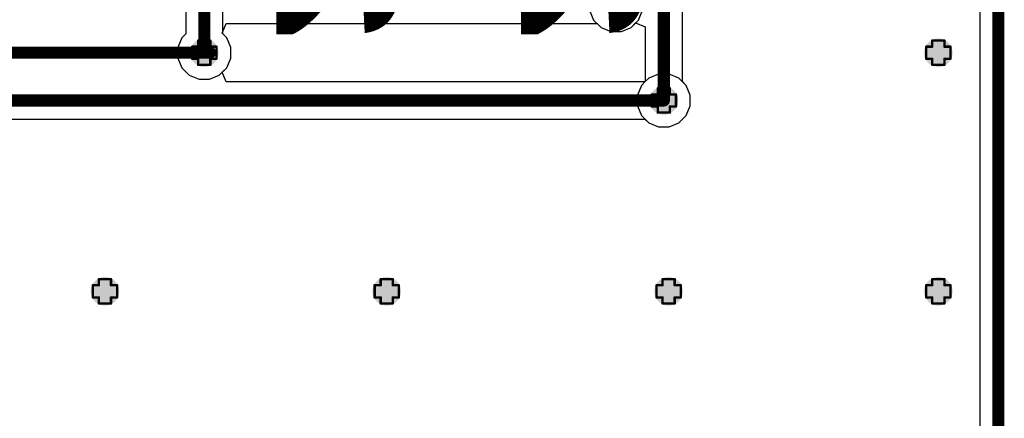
# Model space of a CAD drawing. Header units: inches. Extents: x -0.1 to 10.2, y 0 to 6.5.
# Tile 77 of 95: x 3.918 to 4.729, y 0.978 to 1.307. Entities that reach past the tile are written whole.
import ezdxf

# ---------------------------------------------------------------- set-up
doc = ezdxf.new("R2010")
doc.units = ezdxf.units.IN
doc.header["$MEASUREMENT"] = 0
for name, color, linetype in [('Board Outline', 216, 'Continuous'), ('Bottom Layer', 5, 'Continuous'), ('Bottom Overlay', 54, 'Continuous'), ('Drill Drawing', 1, 'Continuous'), ('Top Layer', 1, 'Continuous'), ('Via Holes', 16, 'Continuous')]:
    doc.layers.add(name, color=color, linetype=linetype)
doc.styles.add('Arial Black_Bold', font='txt', dxfattribs={"height": 0.2})

msp = doc.modelspace()

# ---------------------------------------------------------------- hatches: boundary and pattern name
at = {"layer": 'Bottom Layer'}
h = msp.add_hatch(color=5, dxfattribs=at)
edge = h.paths.add_edge_path()
edge.add_arc((4.07008, 1.27953), 0.01181, 0, 360)
h = msp.add_hatch(color=5, dxfattribs=at)
edge = h.paths.add_edge_path()
edge.add_arc((4.67504, 1.27953), 0.01181, 0, 360)
h = msp.add_hatch(color=5, dxfattribs=at)
edge = h.paths.add_edge_path()
edge.add_arc((4.44882, 1.24016), 0.01181, 0, 360)
h = msp.add_hatch(color=5, dxfattribs=at)
edge = h.paths.add_edge_path()
edge.add_arc((3.98819, 1.08268), 0.01181, 0, 360)
h = msp.add_hatch(color=5, dxfattribs=at)
edge = h.paths.add_edge_path()
edge.add_arc((4.22047, 1.08268), 0.01181, 0, 360)
h = msp.add_hatch(color=5, dxfattribs=at)
edge = h.paths.add_edge_path()
edge.add_arc((4.45276, 1.08268), 0.01181, 0, 360)
h = msp.add_hatch(color=5, dxfattribs=at)
edge = h.paths.add_edge_path()
edge.add_arc((4.67504, 1.08268), 0.01181, 0, 360)
at = {"layer": 'Top Layer'}
h = msp.add_hatch(color=1, dxfattribs=at)
edge = h.paths.add_edge_path()
edge.add_arc((4.07008, 1.27953), 0.01181, 0, 360)
h = msp.add_hatch(color=1, dxfattribs=at)
edge = h.paths.add_edge_path()
edge.add_arc((4.67504, 1.27953), 0.01181, 0, 360)
h = msp.add_hatch(color=1, dxfattribs=at)
edge = h.paths.add_edge_path()
edge.add_arc((4.44882, 1.24016), 0.01181, 0, 360)
h = msp.add_hatch(color=1, dxfattribs=at)
edge = h.paths.add_edge_path()
edge.add_arc((3.98819, 1.08268), 0.01181, 0, 360)
h = msp.add_hatch(color=1, dxfattribs=at)
edge = h.paths.add_edge_path()
edge.add_arc((4.22047, 1.08268), 0.01181, 0, 360)
h = msp.add_hatch(color=1, dxfattribs=at)
edge = h.paths.add_edge_path()
edge.add_arc((4.45276, 1.08268), 0.01181, 0, 360)
h = msp.add_hatch(color=1, dxfattribs=at)
edge = h.paths.add_edge_path()
edge.add_arc((4.67504, 1.08268), 0.01181, 0, 360)
at = {"layer": 'Via Holes'}
h = msp.add_hatch(color=7, dxfattribs=at)
edge = h.paths.add_edge_path()
edge.add_arc((4.07008, 1.27953), 0.00591, 0, 360)
h = msp.add_hatch(color=7, dxfattribs=at)
edge = h.paths.add_edge_path()
edge.add_arc((4.67504, 1.27953), 0.00591, 0, 360)
h = msp.add_hatch(color=7, dxfattribs=at)
edge = h.paths.add_edge_path()
edge.add_arc((4.44882, 1.24016), 0.00591, 0, 360)
h = msp.add_hatch(color=7, dxfattribs=at)
edge = h.paths.add_edge_path()
edge.add_arc((3.98819, 1.08268), 0.00591, 0, 360)
h = msp.add_hatch(color=7, dxfattribs=at)
edge = h.paths.add_edge_path()
edge.add_arc((4.22047, 1.08268), 0.00591, 0, 360)
h = msp.add_hatch(color=7, dxfattribs=at)
edge = h.paths.add_edge_path()
edge.add_arc((4.45276, 1.08268), 0.00591, 0, 360)
h = msp.add_hatch(color=7, dxfattribs=at)
edge = h.paths.add_edge_path()
edge.add_arc((4.67504, 1.08268), 0.00591, 0, 360)

# ---------------------------------------------------------------- linework, layer by layer
at = {"layer": 'Board Outline', "const_width": 0.01}
msp.add_lwpolyline([(4.72441, 0), (4.72441, 4.33071)], dxfattribs=at)
at = {"layer": 'Bottom Layer'}
for p, q in [((4.70912, 2.17292), (4.70912, 0.33465)), ((4.05478, 1.88583), (4.05478, 1.29508)), ((4.46411, 1.25571), (4.46411, 1.88583)), ((4.08537, 1.29508), (4.08537, 1.34018)), ((4.38764, 1.31456), (4.39096, 1.30654)), ((4.39096, 1.30654), (4.39709, 1.30041)), ((4.39709, 1.30041), (4.40511, 1.29709)), ((4.41379, 1.29709), (4.4218, 1.30041)), ((4.4218, 1.30041), (4.42552, 1.30413)), ((4.42552, 1.30413), (4.43352, 1.30081)), ((4.43352, 1.30081), (4.43352, 1.25571)), ((4.05159, 1.29188), (4.04827, 1.28387)), ((4.05478, 1.29508), (4.05159, 1.29188)), ((4.08857, 1.29188), (4.08537, 1.29508)), ((4.09189, 1.28387), (4.08857, 1.29188)), ((4.40511, 1.29709), (4.41379, 1.29709)), ((4.04827, 1.28387), (4.04827, 1.27519)), ((4.09189, 1.27519), (4.09189, 1.28387)), ((4.04827, 1.27519), (4.05159, 1.26717)), ((4.08857, 1.26717), (4.09189, 1.27519)), ((4.05159, 1.26717), (4.05772, 1.26104)), ((4.08243, 1.26104), (4.08857, 1.26717)), ((4.05772, 1.26104), (4.06574, 1.25772)), ((4.07442, 1.25772), (4.08243, 1.26104)), ((4.06574, 1.25772), (4.07442, 1.25772)), ((4.43033, 1.25251), (4.42701, 1.2445)), ((4.43352, 1.25571), (4.43033, 1.25251)), ((4.46731, 1.25251), (4.46411, 1.25571)), ((4.47063, 1.2445), (4.46731, 1.25251)), ((4.42701, 1.2445), (4.42701, 1.23582)), ((4.47063, 1.23582), (4.47063, 1.2445)), ((4.42701, 1.23582), (4.43033, 1.2278)), ((4.46731, 1.2278), (4.47063, 1.23582)), ((4.43033, 1.2278), (4.43646, 1.22167)), ((4.46117, 1.22167), (4.46731, 1.2278)), ((4.43646, 1.22167), (4.44448, 1.21835)), ((4.44448, 1.21835), (4.45316, 1.21835)), ((4.45316, 1.21835), (4.46117, 1.22167))]:
    msp.add_line(p, q, dxfattribs=at)
at = {"layer": 'Bottom Layer', "const_width": 0.01}
for points in [[(4.07008, 1.27953), (4.07008, 1.88583)], [(4.44882, 1.24016), (4.44882, 1.88583)]]:
    msp.add_lwpolyline(points, dxfattribs=at)
at = {"layer": 'Bottom Layer', "const_width": 0.005}
for points in [[(4.06758, 1.27953, 1), (4.07258, 1.27953, 1)], [(4.44632, 1.24016, 1), (4.45132, 1.24016, 1)]]:
    msp.add_lwpolyline(points, format="xyb", close=True, dxfattribs=at)
at = {"layer": 'Drill Drawing', "const_width": 0.002}
for points in [[(4.06508, 1.28453), (4.06508, 1.28953)], [(4.06508, 1.28953), (4.07508, 1.28953)], [(4.07508, 1.28453), (4.07508, 1.28953)], [(4.67004, 1.28453), (4.67004, 1.28953)], [(4.67004, 1.28953), (4.68004, 1.28953)], [(4.68004, 1.28453), (4.68004, 1.28953)], [(4.06008, 1.27453), (4.06008, 1.28453)], [(4.06008, 1.28453), (4.06508, 1.28453)], [(4.07508, 1.28453), (4.08008, 1.28453)], [(4.08008, 1.27453), (4.08008, 1.28453)], [(4.66504, 1.27453), (4.66504, 1.28453)], [(4.66504, 1.28453), (4.67004, 1.28453)], [(4.68004, 1.28453), (4.68504, 1.28453)], [(4.68504, 1.27453), (4.68504, 1.28453)], [(4.06008, 1.27453), (4.06508, 1.27453)], [(4.06508, 1.26953), (4.06508, 1.27453)], [(4.07508, 1.27453), (4.08008, 1.27453)], [(4.07508, 1.26953), (4.07508, 1.27453)], [(4.66504, 1.27453), (4.67004, 1.27453)], [(4.67004, 1.26953), (4.67004, 1.27453)], [(4.68004, 1.27453), (4.68504, 1.27453)], [(4.68004, 1.26953), (4.68004, 1.27453)], [(4.06508, 1.26953), (4.07508, 1.26953)], [(4.67004, 1.26953), (4.68004, 1.26953)], [(4.44382, 1.24516), (4.44382, 1.25016)], [(4.44382, 1.25016), (4.45382, 1.25016)], [(4.45382, 1.24516), (4.45382, 1.25016)], [(4.43882, 1.23516), (4.43882, 1.24516)], [(4.43882, 1.24516), (4.44382, 1.24516)], [(4.45382, 1.24516), (4.45882, 1.24516)], [(4.45882, 1.23516), (4.45882, 1.24516)], [(4.43882, 1.23516), (4.44382, 1.23516)], [(4.44382, 1.23016), (4.44382, 1.23516)], [(4.45382, 1.23516), (4.45882, 1.23516)], [(4.45382, 1.23016), (4.45382, 1.23516)], [(4.44382, 1.23016), (4.45382, 1.23016)], [(3.97819, 1.07768), (3.97819, 1.08768)], [(3.97819, 1.08768), (3.98319, 1.08768)], [(3.98319, 1.08768), (3.98319, 1.09268)], [(3.98319, 1.09268), (3.99319, 1.09268)], [(3.99319, 1.08768), (3.99319, 1.09268)], [(3.99319, 1.08768), (3.99819, 1.08768)], [(3.99819, 1.07768), (3.99819, 1.08768)], [(4.21047, 1.07768), (4.21047, 1.08768)], [(4.21047, 1.08768), (4.21547, 1.08768)], [(4.21547, 1.08768), (4.21547, 1.09268)], [(4.21547, 1.09268), (4.22547, 1.09268)], [(4.22547, 1.08768), (4.22547, 1.09268)], [(4.22547, 1.08768), (4.23047, 1.08768)], [(4.23047, 1.07768), (4.23047, 1.08768)], [(4.44276, 1.07768), (4.44276, 1.08768)], [(4.44276, 1.08768), (4.44776, 1.08768)], [(4.44776, 1.08768), (4.44776, 1.09268)], [(4.44776, 1.09268), (4.45776, 1.09268)], [(4.45776, 1.08768), (4.45776, 1.09268)], [(4.45776, 1.08768), (4.46276, 1.08768)], [(4.46276, 1.07768), (4.46276, 1.08768)], [(4.66504, 1.07768), (4.66504, 1.08768)], [(4.66504, 1.08768), (4.67004, 1.08768)], [(4.67004, 1.08768), (4.67004, 1.09268)], [(4.67004, 1.09268), (4.68004, 1.09268)], [(4.68004, 1.08768), (4.68004, 1.09268)], [(4.68004, 1.08768), (4.68504, 1.08768)], [(4.68504, 1.07768), (4.68504, 1.08768)], [(3.97819, 1.07768), (3.98319, 1.07768)], [(3.98319, 1.07268), (3.98319, 1.07768)], [(3.98319, 1.07268), (3.99319, 1.07268)], [(3.99319, 1.07768), (3.99819, 1.07768)], [(3.99319, 1.07268), (3.99319, 1.07768)], [(4.21047, 1.07768), (4.21547, 1.07768)], [(4.21547, 1.07268), (4.21547, 1.07768)], [(4.21547, 1.07268), (4.22547, 1.07268)], [(4.22547, 1.07768), (4.23047, 1.07768)], [(4.22547, 1.07268), (4.22547, 1.07768)], [(4.44276, 1.07768), (4.44776, 1.07768)], [(4.44776, 1.07268), (4.44776, 1.07768)], [(4.44776, 1.07268), (4.45776, 1.07268)], [(4.45776, 1.07768), (4.46276, 1.07768)], [(4.45776, 1.07268), (4.45776, 1.07768)], [(4.66504, 1.07768), (4.67004, 1.07768)], [(4.67004, 1.07268), (4.67004, 1.07768)], [(4.67004, 1.07268), (4.68004, 1.07268)], [(4.68004, 1.07768), (4.68504, 1.07768)], [(4.68004, 1.07268), (4.68004, 1.07768)]]:
    msp.add_lwpolyline(points, dxfattribs=at)
at = {"layer": 'Drill Drawing', "const_width": 0.001}
for points in [[(4.06458, 1.28953, 1), (4.06558, 1.28953, 1)], [(4.06458, 1.28953, 1), (4.06558, 1.28953, 1)], [(4.07458, 1.28953, 1), (4.07558, 1.28953, 1)], [(4.07458, 1.28953, 1), (4.07558, 1.28953, 1)], [(4.66954, 1.28953, 1), (4.67054, 1.28953, 1)], [(4.66954, 1.28953, 1), (4.67054, 1.28953, 1)], [(4.67954, 1.28953, 1), (4.68054, 1.28953, 1)], [(4.67954, 1.28953, 1), (4.68054, 1.28953, 1)], [(4.05958, 1.28453, 1), (4.06058, 1.28453, 1)], [(4.05958, 1.28453, 1), (4.06058, 1.28453, 1)], [(4.06458, 1.28453, 1), (4.06558, 1.28453, 1)], [(4.06458, 1.28453, 1), (4.06558, 1.28453, 1)], [(4.07458, 1.28453, 1), (4.07558, 1.28453, 1)], [(4.07458, 1.28453, 1), (4.07558, 1.28453, 1)], [(4.07958, 1.28453, 1), (4.08058, 1.28453, 1)], [(4.07958, 1.28453, 1), (4.08058, 1.28453, 1)], [(4.66454, 1.28453, 1), (4.66554, 1.28453, 1)], [(4.66454, 1.28453, 1), (4.66554, 1.28453, 1)], [(4.66954, 1.28453, 1), (4.67054, 1.28453, 1)], [(4.66954, 1.28453, 1), (4.67054, 1.28453, 1)], [(4.67954, 1.28453, 1), (4.68054, 1.28453, 1)], [(4.67954, 1.28453, 1), (4.68054, 1.28453, 1)], [(4.68454, 1.28453, 1), (4.68554, 1.28453, 1)], [(4.68454, 1.28453, 1), (4.68554, 1.28453, 1)], [(4.05958, 1.27453, 1), (4.06058, 1.27453, 1)], [(4.05958, 1.27453, 1), (4.06058, 1.27453, 1)], [(4.06458, 1.27453, 1), (4.06558, 1.27453, 1)], [(4.06458, 1.27453, 1), (4.06558, 1.27453, 1)], [(4.07458, 1.27453, 1), (4.07558, 1.27453, 1)], [(4.07458, 1.27453, 1), (4.07558, 1.27453, 1)], [(4.07958, 1.27453, 1), (4.08058, 1.27453, 1)], [(4.07958, 1.27453, 1), (4.08058, 1.27453, 1)], [(4.66454, 1.27453, 1), (4.66554, 1.27453, 1)], [(4.66454, 1.27453, 1), (4.66554, 1.27453, 1)], [(4.66954, 1.27453, 1), (4.67054, 1.27453, 1)], [(4.66954, 1.27453, 1), (4.67054, 1.27453, 1)], [(4.67954, 1.27453, 1), (4.68054, 1.27453, 1)], [(4.67954, 1.27453, 1), (4.68054, 1.27453, 1)], [(4.68454, 1.27453, 1), (4.68554, 1.27453, 1)], [(4.68454, 1.27453, 1), (4.68554, 1.27453, 1)], [(4.06458, 1.26953, 1), (4.06558, 1.26953, 1)], [(4.06458, 1.26953, 1), (4.06558, 1.26953, 1)], [(4.07458, 1.26953, 1), (4.07558, 1.26953, 1)], [(4.07458, 1.26953, 1), (4.07558, 1.26953, 1)], [(4.66954, 1.26953, 1), (4.67054, 1.26953, 1)], [(4.66954, 1.26953, 1), (4.67054, 1.26953, 1)], [(4.67954, 1.26953, 1), (4.68054, 1.26953, 1)], [(4.67954, 1.26953, 1), (4.68054, 1.26953, 1)], [(4.44332, 1.25016, 1), (4.44432, 1.25016, 1)], [(4.44332, 1.25016, 1), (4.44432, 1.25016, 1)], [(4.45332, 1.25016, 1), (4.45432, 1.25016, 1)], [(4.45332, 1.25016, 1), (4.45432, 1.25016, 1)], [(4.43832, 1.24516, 1), (4.43932, 1.24516, 1)], [(4.43832, 1.24516, 1), (4.43932, 1.24516, 1)], [(4.44332, 1.24516, 1), (4.44432, 1.24516, 1)], [(4.44332, 1.24516, 1), (4.44432, 1.24516, 1)], [(4.45332, 1.24516, 1), (4.45432, 1.24516, 1)], [(4.45332, 1.24516, 1), (4.45432, 1.24516, 1)], [(4.45832, 1.24516, 1), (4.45932, 1.24516, 1)], [(4.45832, 1.24516, 1), (4.45932, 1.24516, 1)], [(4.43832, 1.23516, 1), (4.43932, 1.23516, 1)], [(4.43832, 1.23516, 1), (4.43932, 1.23516, 1)], [(4.44332, 1.23516, 1), (4.44432, 1.23516, 1)], [(4.44332, 1.23516, 1), (4.44432, 1.23516, 1)], [(4.45332, 1.23516, 1), (4.45432, 1.23516, 1)], [(4.45332, 1.23516, 1), (4.45432, 1.23516, 1)], [(4.45832, 1.23516, 1), (4.45932, 1.23516, 1)], [(4.45832, 1.23516, 1), (4.45932, 1.23516, 1)], [(4.44332, 1.23016, 1), (4.44432, 1.23016, 1)], [(4.44332, 1.23016, 1), (4.44432, 1.23016, 1)], [(4.45332, 1.23016, 1), (4.45432, 1.23016, 1)], [(4.45332, 1.23016, 1), (4.45432, 1.23016, 1)], [(3.97769, 1.08768, 1), (3.97869, 1.08768, 1)], [(3.97769, 1.08768, 1), (3.97869, 1.08768, 1)], [(3.98269, 1.09268, 1), (3.98369, 1.09268, 1)], [(3.98269, 1.09268, 1), (3.98369, 1.09268, 1)], [(3.98269, 1.08768, 1), (3.98369, 1.08768, 1)], [(3.98269, 1.08768, 1), (3.98369, 1.08768, 1)], [(3.99269, 1.09268, 1), (3.99369, 1.09268, 1)], [(3.99269, 1.09268, 1), (3.99369, 1.09268, 1)], [(3.99269, 1.08768, 1), (3.99369, 1.08768, 1)], [(3.99269, 1.08768, 1), (3.99369, 1.08768, 1)], [(3.99769, 1.08768, 1), (3.99869, 1.08768, 1)], [(3.99769, 1.08768, 1), (3.99869, 1.08768, 1)], [(4.20997, 1.08768, 1), (4.21097, 1.08768, 1)], [(4.20997, 1.08768, 1), (4.21097, 1.08768, 1)], [(4.21497, 1.09268, 1), (4.21597, 1.09268, 1)], [(4.21497, 1.09268, 1), (4.21597, 1.09268, 1)], [(4.21497, 1.08768, 1), (4.21597, 1.08768, 1)], [(4.21497, 1.08768, 1), (4.21597, 1.08768, 1)], [(4.22497, 1.09268, 1), (4.22597, 1.09268, 1)], [(4.22497, 1.09268, 1), (4.22597, 1.09268, 1)], [(4.22497, 1.08768, 1), (4.22597, 1.08768, 1)], [(4.22497, 1.08768, 1), (4.22597, 1.08768, 1)], [(4.22997, 1.08768, 1), (4.23097, 1.08768, 1)], [(4.22997, 1.08768, 1), (4.23097, 1.08768, 1)], [(4.44226, 1.08768, 1), (4.44326, 1.08768, 1)], [(4.44226, 1.08768, 1), (4.44326, 1.08768, 1)], [(4.44726, 1.09268, 1), (4.44826, 1.09268, 1)], [(4.44726, 1.09268, 1), (4.44826, 1.09268, 1)], [(4.44726, 1.08768, 1), (4.44826, 1.08768, 1)], [(4.44726, 1.08768, 1), (4.44826, 1.08768, 1)], [(4.45726, 1.09268, 1), (4.45826, 1.09268, 1)], [(4.45726, 1.09268, 1), (4.45826, 1.09268, 1)], [(4.45726, 1.08768, 1), (4.45826, 1.08768, 1)], [(4.45726, 1.08768, 1), (4.45826, 1.08768, 1)], [(4.46226, 1.08768, 1), (4.46326, 1.08768, 1)], [(4.46226, 1.08768, 1), (4.46326, 1.08768, 1)], [(4.66454, 1.08768, 1), (4.66554, 1.08768, 1)], [(4.66454, 1.08768, 1), (4.66554, 1.08768, 1)], [(4.66954, 1.09268, 1), (4.67054, 1.09268, 1)], [(4.66954, 1.09268, 1), (4.67054, 1.09268, 1)], [(4.66954, 1.08768, 1), (4.67054, 1.08768, 1)], [(4.66954, 1.08768, 1), (4.67054, 1.08768, 1)], [(4.67954, 1.09268, 1), (4.68054, 1.09268, 1)], [(4.67954, 1.09268, 1), (4.68054, 1.09268, 1)], [(4.67954, 1.08768, 1), (4.68054, 1.08768, 1)], [(4.67954, 1.08768, 1), (4.68054, 1.08768, 1)], [(4.68454, 1.08768, 1), (4.68554, 1.08768, 1)], [(4.68454, 1.08768, 1), (4.68554, 1.08768, 1)], [(3.97769, 1.07768, 1), (3.97869, 1.07768, 1)], [(3.97769, 1.07768, 1), (3.97869, 1.07768, 1)], [(3.98269, 1.07768, 1), (3.98369, 1.07768, 1)], [(3.98269, 1.07768, 1), (3.98369, 1.07768, 1)], [(3.98269, 1.07268, 1), (3.98369, 1.07268, 1)], [(3.98269, 1.07268, 1), (3.98369, 1.07268, 1)], [(3.99269, 1.07768, 1), (3.99369, 1.07768, 1)], [(3.99269, 1.07768, 1), (3.99369, 1.07768, 1)], [(3.99269, 1.07268, 1), (3.99369, 1.07268, 1)], [(3.99269, 1.07268, 1), (3.99369, 1.07268, 1)], [(3.99769, 1.07768, 1), (3.99869, 1.07768, 1)], [(3.99769, 1.07768, 1), (3.99869, 1.07768, 1)], [(4.20997, 1.07768, 1), (4.21097, 1.07768, 1)], [(4.20997, 1.07768, 1), (4.21097, 1.07768, 1)], [(4.21497, 1.07768, 1), (4.21597, 1.07768, 1)], [(4.21497, 1.07768, 1), (4.21597, 1.07768, 1)], [(4.21497, 1.07268, 1), (4.21597, 1.07268, 1)], [(4.21497, 1.07268, 1), (4.21597, 1.07268, 1)], [(4.22497, 1.07768, 1), (4.22597, 1.07768, 1)], [(4.22497, 1.07768, 1), (4.22597, 1.07768, 1)], [(4.22497, 1.07268, 1), (4.22597, 1.07268, 1)], [(4.22497, 1.07268, 1), (4.22597, 1.07268, 1)], [(4.22997, 1.07768, 1), (4.23097, 1.07768, 1)], [(4.22997, 1.07768, 1), (4.23097, 1.07768, 1)], [(4.44226, 1.07768, 1), (4.44326, 1.07768, 1)], [(4.44226, 1.07768, 1), (4.44326, 1.07768, 1)], [(4.44726, 1.07768, 1), (4.44826, 1.07768, 1)], [(4.44726, 1.07768, 1), (4.44826, 1.07768, 1)], [(4.44726, 1.07268, 1), (4.44826, 1.07268, 1)], [(4.44726, 1.07268, 1), (4.44826, 1.07268, 1)], [(4.45726, 1.07768, 1), (4.45826, 1.07768, 1)], [(4.45726, 1.07768, 1), (4.45826, 1.07768, 1)], [(4.45726, 1.07268, 1), (4.45826, 1.07268, 1)], [(4.45726, 1.07268, 1), (4.45826, 1.07268, 1)], [(4.46226, 1.07768, 1), (4.46326, 1.07768, 1)], [(4.46226, 1.07768, 1), (4.46326, 1.07768, 1)], [(4.66454, 1.07768, 1), (4.66554, 1.07768, 1)], [(4.66454, 1.07768, 1), (4.66554, 1.07768, 1)], [(4.66954, 1.07768, 1), (4.67054, 1.07768, 1)], [(4.66954, 1.07768, 1), (4.67054, 1.07768, 1)], [(4.66954, 1.07268, 1), (4.67054, 1.07268, 1)], [(4.66954, 1.07268, 1), (4.67054, 1.07268, 1)], [(4.67954, 1.07768, 1), (4.68054, 1.07768, 1)], [(4.67954, 1.07768, 1), (4.68054, 1.07768, 1)], [(4.67954, 1.07268, 1), (4.68054, 1.07268, 1)], [(4.67954, 1.07268, 1), (4.68054, 1.07268, 1)], [(4.68454, 1.07768, 1), (4.68554, 1.07768, 1)], [(4.68454, 1.07768, 1), (4.68554, 1.07768, 1)]]:
    msp.add_lwpolyline(points, format="xyb", close=True, dxfattribs=at)
at = {"layer": 'Top Layer'}
for p, q in [((4.70912, 2.17292), (4.70912, 0.33465)), ((4.42794, 1.30654), (4.43126, 1.31456)), ((4.4218, 1.30041), (4.42794, 1.30654)), ((4.08485, 1.2956), (4.08816, 1.3036)), ((4.08816, 1.3036), (4.3939, 1.3036)), ((4.3939, 1.3036), (4.39709, 1.30041)), ((4.39709, 1.30041), (4.40511, 1.29709)), ((4.41379, 1.29709), (4.4218, 1.30041)), ((4.08857, 1.29188), (4.08485, 1.2956)), ((4.09189, 1.28387), (4.08857, 1.29188)), ((4.40511, 1.29709), (4.41379, 1.29709)), ((4.09189, 1.27519), (4.09189, 1.28387)), ((4.08857, 1.26717), (4.09189, 1.27519)), ((4.08485, 1.26345), (4.08857, 1.26717)), ((4.08816, 1.25545), (4.08485, 1.26345)), ((4.43646, 1.25865), (4.43327, 1.25545)), ((4.44448, 1.26197), (4.43646, 1.25865)), ((4.45316, 1.26197), (4.44448, 1.26197)), ((4.46117, 1.25865), (4.45316, 1.26197)), ((4.46731, 1.25251), (4.46117, 1.25865)), ((4.43327, 1.25545), (4.08816, 1.25545)), ((4.47063, 1.2445), (4.46731, 1.25251)), ((4.47063, 1.23582), (4.47063, 1.2445)), ((4.46731, 1.2278), (4.47063, 1.23582)), ((4.46117, 1.22167), (4.46731, 1.2278)), ((3.51949, 1.22486), (4.43327, 1.22486)), ((4.43327, 1.22486), (4.43646, 1.22167)), ((4.43646, 1.22167), (4.44448, 1.21835)), ((4.44448, 1.21835), (4.45316, 1.21835)), ((4.45316, 1.21835), (4.46117, 1.22167))]:
    msp.add_line(p, q, dxfattribs=at)
at = {"layer": 'Top Layer', "const_width": 0.01}
for points in [[(3.1252, 1.27953), (4.07008, 1.27953)], [(4.07008, 1.27953), (4.0748, 1.27953)], [(3.50394, 1.24016), (4.44882, 1.24016)]]:
    msp.add_lwpolyline(points, dxfattribs=at)
at = {"layer": 'Top Layer', "const_width": 0.005}
for points in [[(4.06758, 1.27953, 1), (4.07258, 1.27953, 1)], [(4.06758, 1.27953, 1), (4.07258, 1.27953, 1)], [(4.0723, 1.27953, 1), (4.0773, 1.27953, 1)], [(4.44632, 1.24016, 1), (4.45132, 1.24016, 1)]]:
    msp.add_lwpolyline(points, format="xyb", close=True, dxfattribs=at)

# ---------------------------------------------------------------- texts
at = {"layer": 'Bottom Overlay', "style": 'Arial Black_Bold', "text_generation_flag": 2}
for s, p in [('24', (4.12934, 1.28924)), ('23', (4.33108, 1.28924))]:
    msp.add_text(s, height=0.1, rotation=270, dxfattribs=at).set_placement(p)

doc.saveas('drawing.dxf')
